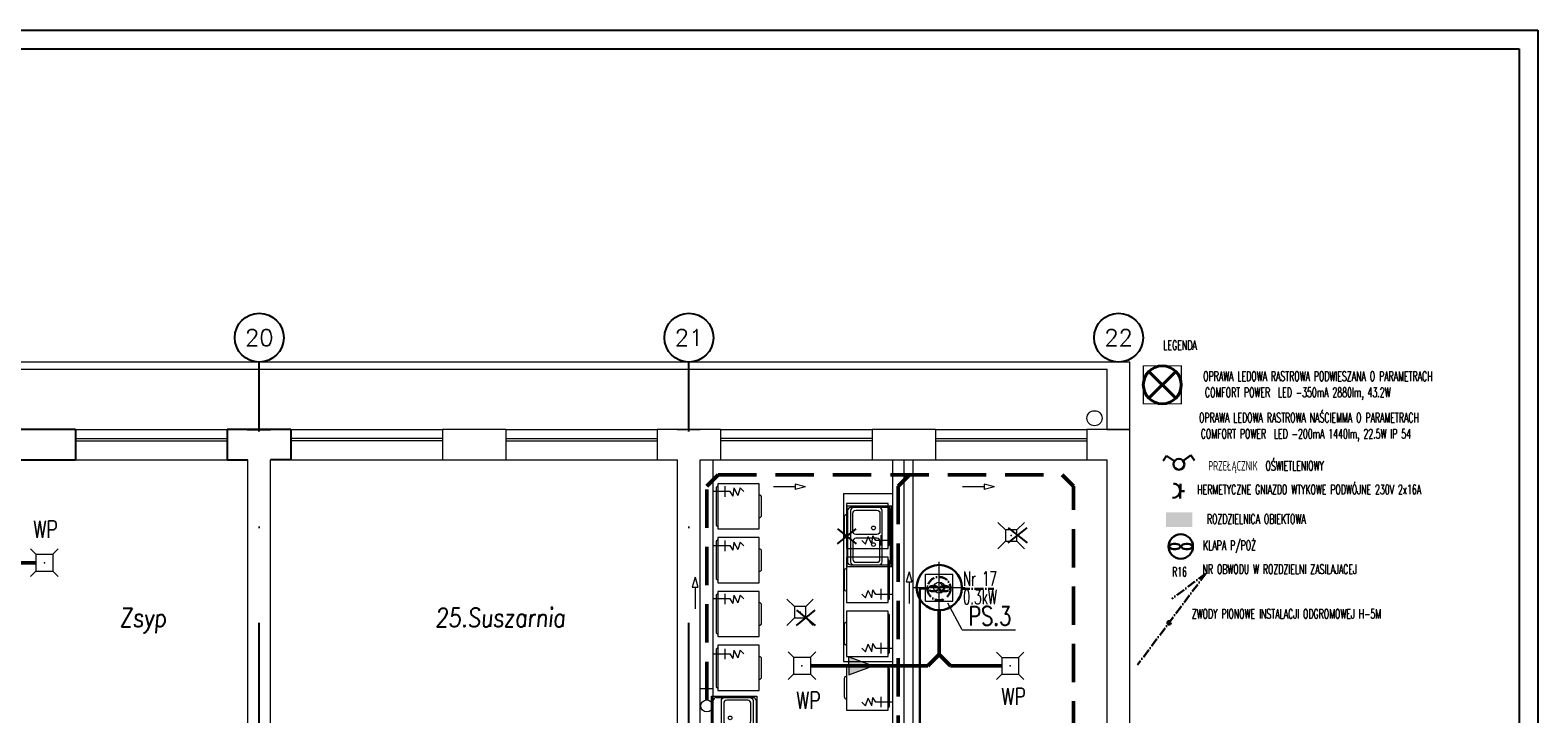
# Model space of a CAD drawing. Header units: millimetres. Extents: x -6513 to 30474, y -6915 to 65597.
# Tile 36 of 256: x 6381 to 8381, y -2676 to -1768. Entities that reach past the tile are written whole.
import ezdxf
from ezdxf.enums import TextEntityAlignment as Align

# ---------------------------------------------------------------- set-up
doc = ezdxf.new("R2010")
doc.units = ezdxf.units.MM
for name, pattern in [('ACAD_ISO10W100', [18, 12, -3, 0, -3]), ('DASHDOTX2', [50.8, 25.4, -12.7, 0, -12.7]), ('DASHEDX2', [38.1, 25.4, -12.7])]:
    doc.linetypes.add(name, pattern=pattern)
doc.layers.add('A-osie', color=8, linetype='DASHDOTX2')
for name, color, linetype, lineweight in [('A_cienka', 8, 'Continuous', 5), ('A_linia przekroj', 8, 'Continuous', 25), ('A_widok', 8, 'Continuous', 13), ('CH-KD-ZEWN-RD', 8, 'Continuous', 20), ('CH-KS-WEWN-ISTN-PRZEWÓD-EL-POMOCNICZE', 8, 'Continuous', 9), ('CH-KS-WEWN-ISTN-PRZYBORY', 8, 'Continuous', 9), ('CH-KS-WEWN-ISTN-PRZYBORY-USUŃ', 8, 'Continuous', 20), ('CH-KS-WEWN-ISTN-PRZYBORY-USUŃ-ZNAK', 8, 'Continuous', 25), ('CH-KS-WEWN-ISTN-WPUST', 8, 'Continuous', 13), ('CH-KS-WEWN-PODEJŚCIA', 8, 'Continuous', 20), ('CH-KS-WEWN-PRZEWÓD-EL-POMOCNICZE', 8, 'Continuous', 20), ('CH-KS-WEWN-PRZEWÓD-NAD-POSADZKĄ', 8, 'DASHEDX2', 50), ('CH-KS-WEWN-PRZEWÓD-POD-POSADZKĄ', 8, 'Continuous', 50), ('CH-KS-WEWN-PRZYBORY', 8, 'Continuous', 20), ('CH-KS-WEWN-URZĄDZENIA', 8, 'Continuous', 20), ('CH-KS-WEWN-URZĄDZENIA-NR', 8, 'Continuous', 25), ('CH-KS-WEWN-URZĄDZENIA-NR-ODNOSNIK', 8, 'Continuous', 13), ('CH-KS-WEWN-WPUST', 8, 'Continuous', 20), ('CH-KS-WEWN-WPUST-NR', 8, 'Continuous', 20), ('CH-W-WEWN-INOX-BATERIE', 8, 'Continuous', 20), ('CH-W-WEWN-INOX-PRZEWÓD-ZIMNA', 8, 'Continuous', 50), ('CH-W-WEWN-ISTN-BATERIE', 8, 'Continuous', 9), ('E_gniazda wtykowe', 1, 'Continuous', 30), ('E_oświetlenie', 1, 'Continuous', 30), ('E_technologia', 1, 'ACAD_ISO10W100', 30), ('R-TABELKA', 8, 'Continuous', 25)]:
    doc.layers.add(name, color=color, linetype=linetype, lineweight=lineweight)
doc.styles.add('ROMANSS', font='romans.shx', dxfattribs={"width": 0.8, "oblique": 5})
doc.styles.add('SIMPLEXD', font='SIMPLEX.SHX', dxfattribs={"width": 0.6})
doc.styles.get("Standard").update_dxf_attribs({"font": 'txt.shx', "width": 0.9})

# ---------------------------------------------------------------- blocks, each defined once
blk = doc.blocks.new('WP')
at = {"layer": 'CH-KS-WEWN-WPUST'}
for p, q in [((-18.3, 18.3), (-11.2, 11.2)), ((-11.2, 11.2), (11.2, 11.2)), ((-11.2, 11.2), (-11.2, -11.2)), ((18.3, 18.3), (11.2, 11.2)), ((11.2, 11.2), (11.2, -11.2)), ((-11.2, -11.2), (-18.3, -18.3)), ((-11.2, -11.2), (11.2, -11.2)), ((11.2, -11.2), (18.3, -18.3))]:
    blk.add_line(p, q, dxfattribs=at)
blk.add_point((0, 0), dxfattribs=at)
blk = doc.blocks.new('WP-istn')
at = {"layer": 'CH-KS-WEWN-ISTN-WPUST'}
for p, q in [((-7.5, 7.5), (-17.5, 17.5)), ((7.5, 7.5), (-7.5, 7.5)), ((-7.5, 7.5), (-7.5, -7.5)), ((7.5, 7.5), (17.5, 17.5)), ((7.5, -7.5), (7.5, 7.5)), ((-7.5, -7.5), (-17.5, -17.5)), ((-7.5, -7.5), (7.5, -7.5)), ((7.5, -7.5), (17.5, -17.5))]:
    blk.add_line(p, q, dxfattribs=at)
blk.add_point((0, 0), dxfattribs=at)
blk = doc.blocks.new('PS-2')
at = {"layer": 'CH-KS-WEWN-URZĄDZENIA', "color": 8, "lineweight": 5}
for p, q in [((0, -34.4), (0, 34.4)), ((-34.4, 0), (34.4, 0))]:
    blk.add_line(p, q, dxfattribs=at)
at = {"layer": 'CH-KS-WEWN-URZĄDZENIA', "color": 8, "lineweight": 13}
for p, q in [((-18, -18), (-18, 18)), ((-18, 18), (18, 18)), ((7.4, 0), (0, 7.4)), ((7.4, 0), (0, -7.4)), ((18, -18), (18, 18)), ((-18, -18), (18, -18))]:
    blk.add_line(p, q, dxfattribs=at)
at = {"layer": 'CH-KS-WEWN-URZĄDZENIA', "lineweight": 30}
blk.add_circle((0, 0), 30, dxfattribs=at)
at = {"layer": 'CH-KS-WEWN-URZĄDZENIA', "color": 8, "lineweight": 13}
blk.add_circle((0, 0), 7.36, dxfattribs=at)
blk = doc.blocks.new('PR-60X60')
at = {"layer": 'CH-KS-WEWN-ISTN-PRZYBORY'}
for points in [[(0.42, 0.63), (0.18, 0.63)], [(0.03, 0.05), (0.05, 0.03), (0.55, 0.03), (0.57, 0.05)]]:
    blk.add_lwpolyline(points, dxfattribs=at)
blk.add_lwpolyline([(0.6, 0.05), (0.6, 0.6), (0, 0.6), (0, 0.05)], close=True, dxfattribs=at)
for centre, start, end in [((0.18, 0.6), 90, 180), ((0.42, 0.6), 0, 90)]:
    blk.add_arc(centre, 0.03, start, end, dxfattribs=at)
blk = doc.blocks.new('ZZ-80-60-USUŃ')
at = {"layer": 'CH-KS-WEWN-ISTN-PRZYBORY-USUŃ'}
for p, q in [((80, 59), (0, 59)), ((2, 54), (2, 5)), ((74, 58), (6, 58)), ((78, 5), (78, 54)), ((6, 1), (74, 1))]:
    blk.add_line(p, q, dxfattribs=at)
blk.add_lwpolyline([(0, 0), (80, 0), (80, 60), (0, 60)], close=True, dxfattribs=at)
for points in [[(2, 43), (2, 9, 0.414214), (6, 5), (74, 5, 0.414214), (78, 9), (78, 43, 0.414214), (74, 47), (6, 47, 0.414214)], [(33.5, 8), (9.5, 8, -0.414214), (5.5, 12), (5.5, 40, -0.414214), (9.5, 44), (33.5, 44, -0.414214), (37.5, 40), (37.5, 12, -0.414214)], [(46.5, 8), (70.5, 8, 0.414214), (74.5, 12), (74.5, 40, 0.414214), (70.5, 44), (46.5, 44, 0.414214), (42.5, 40), (42.5, 12, 0.414214)]]:
    blk.add_lwpolyline(points, format="xyb", close=True, dxfattribs=at)
for centre in [(29, 35.5), (51, 35.5)]:
    blk.add_circle(centre, 2.5, dxfattribs=at)
for centre, start, end in [((6, 54), 90, 180), ((74, 54), 0, 90), ((6, 5), 180, 270), ((74, 5), 270, 0)]:
    blk.add_arc(centre, 4, start, end, dxfattribs=at)
blk = doc.blocks.new('ZZ-80-60-PROJ')
at = {"layer": 'CH-KS-WEWN-PRZYBORY'}
for p, q in [((0, 59), (80, 59)), ((2, 5), (2, 54)), ((6, 58), (74, 58)), ((78, 54), (78, 5)), ((74, 1), (6, 1))]:
    blk.add_line(p, q, dxfattribs=at)
blk.add_lwpolyline([(80, 0), (0, 0), (0, 60), (80, 60)], close=True, dxfattribs=at)
for points in [[(78, 43), (78, 9, -0.414214), (74, 5), (6, 5, -0.414214), (2, 9), (2, 43, -0.414214), (6, 47), (74, 47, -0.414214)], [(33.5, 8), (9.5, 8, -0.414214), (5.5, 12), (5.5, 40, -0.414214), (9.5, 44), (33.5, 44, -0.414214), (37.5, 40), (37.5, 12, -0.414214)], [(46.5, 8), (70.5, 8, 0.414214), (74.5, 12), (74.5, 40, 0.414214), (70.5, 44), (46.5, 44, 0.414214), (42.5, 40), (42.5, 12, 0.414214)]]:
    blk.add_lwpolyline(points, format="xyb", close=True, dxfattribs=at)
for centre in [(29, 35.5), (51, 35.5)]:
    blk.add_circle(centre, 2.5, dxfattribs=at)
for centre, start, end in [((6, 54), 90, 180), ((74, 54), 0, 90), ((6, 5), 180, 270), ((74, 5), 270, 0)]:
    blk.add_arc(centre, 4, start, end, dxfattribs=at)
blk = doc.blocks.new('raster')
at = {"layer": 'E_oświetlenie', "lineweight": 40}
for p, q in [((-21.2, 21.2), (21.2, -21.2)), ((21.2, 21.2), (-21.2, -21.2))]:
    blk.add_line(p, q, dxfattribs=at)
at = {"layer": 'E_oświetlenie', "const_width": 2}
blk.add_lwpolyline([(-30, -30), (30, -30), (30, 30), (-30, 30)], close=True, dxfattribs=at)
at = {"layer": 'E_oświetlenie', "lineweight": 40}
blk.add_circle((0, 0), 30, dxfattribs=at)
blk = doc.blocks.new('gw1')
at = {"layer": 'E_gniazda wtykowe'}
for p, q in [((99083.8, 55839.3), (99080.1, 55839.3)), ((99083.8, 55833.1), (99083.8, 55845.4))]:
    blk.add_line(p, q, dxfattribs=at)
blk.add_arc((99089.8, 55839), 6.04, 87.7958, 267.7958, dxfattribs=at)

msp = doc.modelspace()

# ---------------------------------------------------------------- hatches: boundary and pattern name
at = {"layer": 'CH-KS-WEWN-PRZEWÓD-EL-POMOCNICZE', "ltscale": 10}
msp.add_hatch(color=256, dxfattribs=at).paths.add_polyline_path([(7467.399, -2599.873), (7467.441, -2611.695), (7467.483, -2623.517), (7499.457, -2611.581)])
at = {"layer": 'E_oświetlenie'}
for points in [[(7888.317, -2418.034), (7923.123, -2418.034), (7923.123, -2407.954), (7888.317, -2407.954)], [(7888.317, -2427.421), (7923.123, -2427.421), (7923.123, -2417.341), (7888.317, -2417.341)]]:
    msp.add_hatch(color=256, dxfattribs=at).paths.add_polyline_path(points)

# ---------------------------------------------------------------- linework, layer by layer
at = {"layer": 'A-osie', "ltscale": 10}
for p, q in [((6685.208, -3825.041), (6685.208, -2208.608)), ((7255.208, -3825.041), (7255.208, -2208.608))]:
    msp.add_line(p, q, dxfattribs=at)
at = {"layer": 'A-osie', "linetype": 'Continuous'}
for centre in [(6685.208, -2176.108), (7255.208, -2176.108), (7825.208, -2176.108)]:
    msp.add_circle(centre, 32.5, dxfattribs=at)
at = {"layer": 'A_cienka'}
for p, q in [((6099.152, -2208.081), (7840.208, -2208.081)), ((6099.152, -2218.081), (7810.208, -2218.081)), ((7810.208, -2297.868), (7810.208, -2218.081)), ((7840.208, -2298.081), (7840.208, -2208.081)), ((6441.585, -2298.081), (6642.585, -2298.081)), ((6727.208, -2298.081), (6928.208, -2298.081)), ((7012.208, -2298.081), (7213.208, -2298.081)), ((7297.208, -2298.081), (7498.208, -2298.081)), ((7582.208, -2298.081), (7783.208, -2298.081)), ((6441.585, -2310.081), (6642.585, -2310.081)), ((6441.585, -2313.081), (6642.585, -2313.081)), ((6928.208, -2310.081), (6727.208, -2310.081)), ((6928.208, -2313.081), (6727.208, -2313.081)), ((7012.208, -2310.081), (7213.208, -2310.081)), ((7012.208, -2313.081), (7213.208, -2313.081)), ((7498.208, -2310.081), (7297.208, -2310.081)), ((7498.208, -2313.081), (7297.208, -2313.081)), ((7582.208, -2310.081), (7783.208, -2310.081)), ((7582.208, -2313.081), (7783.208, -2313.081)), ((6441.585, -2338.081), (6642.585, -2338.081)), ((6727.208, -2338.081), (6928.208, -2338.081)), ((7012.208, -2338.081), (7213.208, -2338.081)), ((7287.208, -2885.081), (7287.208, -2338.081)), ((7297.208, -2338.081), (7498.208, -2338.081)), ((7525.208, -2338.081), (7525.208, -2712.335)), ((7582.208, -2338.081), (7783.208, -2338.081)), ((7460.208, -2383.081), (7460.208, -2606.081)), ((7460.208, -2383.081), (7525.208, -2383.081)), ((7460.208, -2606.081), (7525.208, -2606.081)), ((7270.208, -2642.081), (7287.208, -2642.081))]:
    msp.add_line(p, q, dxfattribs=at)
at = {"layer": 'A_linia przekroj', "ltscale": 10}
for p, q in [((6441.585, -2298.081), (6357.585, -2298.081)), ((6441.585, -2298.081), (6441.585, -2338.081)), ((6642.585, -2298.081), (6642.585, -2338.081)), ((6726.585, -2298.081), (6642.585, -2298.081)), ((6725.962, -2298.081), (6668.962, -2298.081)), ((6727.208, -2298.081), (6670.208, -2298.081)), ((6727.208, -2298.081), (6727.208, -2338.081)), ((6357.585, -2338.081), (6441.585, -2338.081)), ((6642.585, -2338.081), (6670.208, -2338.081)), ((6727.208, -2338.081), (6700.208, -2338.081))]:
    msp.add_line(p, q, dxfattribs=at)
at = {"layer": 'A_linia przekroj'}
for p, q in [((6668.962, -2298.081), (6698.962, -2298.081)), ((6670.208, -2298.081), (6700.208, -2298.081)), ((6670.208, -2298.081), (6700.208, -2298.081))]:
    msp.add_line(p, q, dxfattribs=at)
at = {"layer": 'A_widok', "ltscale": 5}
for p, q in [((6928.208, -2298.081), (6928.208, -2338.081)), ((7012.208, -2298.081), (6928.208, -2298.081)), ((7012.208, -2298.081), (7012.208, -2338.081)), ((7213.208, -2298.081), (7213.208, -2338.081)), ((7297.208, -2298.081), (7213.208, -2298.081)), ((7239.585, -2298.081), (7269.585, -2298.081)), ((7296.585, -2298.081), (7239.585, -2298.081)), ((7240.208, -2298.081), (7270.208, -2298.081)), ((7240.208, -2298.081), (7270.208, -2298.081)), ((7297.208, -2298.081), (7240.208, -2298.081)), ((7297.208, -2298.081), (7297.208, -2338.081)), ((7297.208, -2298.081), (7297.208, -2338.081)), ((7498.208, -2298.081), (7498.208, -2338.081)), ((7582.208, -2298.081), (7498.208, -2298.081)), ((7582.208, -2298.081), (7582.208, -2338.081)), ((7783.208, -2298.081), (7783.208, -2338.081)), ((7840.208, -2298.081), (7783.208, -2298.081)), ((7809.585, -2298.081), (7839.585, -2298.081)), ((7840.208, -2298.081), (7809.585, -2298.081)), ((7810.208, -2298.081), (7835.208, -2298.081)), ((7840.208, -3714.081), (7840.208, -2298.081)), ((6670.208, -2900.081), (6670.208, -2338.081)), ((6700.208, -2900.081), (6700.208, -2338.081)), ((6928.208, -2338.081), (7012.208, -2338.081)), ((7213.208, -2338.081), (7240.208, -2338.081)), ((7240.208, -2900.081), (7240.208, -2338.081)), ((7270.208, -2900.081), (7270.208, -2338.081)), ((7270.208, -2338.081), (7297.208, -2338.081)), ((7498.208, -2338.081), (7582.208, -2338.081)), ((7540.208, -2338.081), (7540.208, -2815.081)), ((7552.208, -2338.081), (7552.208, -2815.081)), ((7783.208, -2338.081), (7810.208, -2338.081)), ((7810.208, -3674.081), (7810.208, -2338.081)), ((7810.208, -3674.081), (7810.208, -2338.081))]:
    msp.add_line(p, q, dxfattribs=at)
at = {"layer": 'CH-KD-ZEWN-RD', "ltscale": 10}
msp.add_circle((7793.259, -2283.045), 10, dxfattribs=at)
at = {"layer": 'CH-KS-WEWN-ISTN-PRZEWÓD-EL-POMOCNICZE', "ltscale": 5}
msp.add_circle((7587.208, -2507.901), 30, dxfattribs=at)
at = {"layer": 'CH-KS-WEWN-ISTN-PRZYBORY-USUŃ-ZNAK'}
for p, q in [((7452.105, -2429.758), (7477.105, -2449.758)), ((7452.105, -2449.758), (7477.105, -2429.758)), ((7678.842, -2428.643), (7703.842, -2448.643)), ((7678.842, -2448.643), (7703.842, -2428.643)), ((7397.725, -2538.081), (7422.725, -2558.081)), ((7397.725, -2558.081), (7422.725, -2538.081))]:
    msp.add_line(p, q, dxfattribs=at)
at = {"layer": 'CH-KS-WEWN-PODEJŚCIA', "ltscale": 10, "extrusion": (-1.29885e-05, -7.54363e-06, 1)}
msp.add_circle((7278.853, -2665.05, -0.074), 8, dxfattribs=at)
at = {"layer": 'CH-KS-WEWN-PRZEWÓD-EL-POMOCNICZE', "ltscale": 10}
for p, q in [((7396.308, -2374.198), (7367.554, -2374.198)), ((7396.308, -2370.598), (7396.308, -2377.798)), ((7409.743, -2374.198), (7396.308, -2370.598)), ((7409.743, -2374.198), (7396.308, -2377.798)), ((7647.031, -2374.198), (7618.277, -2374.198)), ((7647.031, -2370.598), (7647.031, -2377.798)), ((7660.467, -2374.198), (7647.031, -2370.598)), ((7660.467, -2374.198), (7647.031, -2377.798)), ((7263.31, -2493.857), (7259.71, -2507.292)), ((7263.31, -2493.857), (7266.91, -2507.292)), ((7547.16, -2486.765), (7543.56, -2500.201)), ((7547.16, -2486.765), (7550.76, -2500.201)), ((7259.71, -2507.292), (7266.91, -2507.292)), ((7263.31, -2507.292), (7263.309, -2536.046)), ((7543.56, -2500.201), (7550.76, -2500.201)), ((7547.16, -2500.201), (7547.16, -2528.955))]:
    msp.add_line(p, q, dxfattribs=at)
for points in [[(7467.441, -2611.695), (7467.399, -2599.873), (7499.457, -2611.581)], [(7467.441, -2611.695), (7467.483, -2623.517), (7499.457, -2611.581)]]:
    msp.add_lwpolyline(points, dxfattribs=at)
at = {"layer": 'CH-KS-WEWN-PRZEWÓD-NAD-POSADZKĄ', "ltscale": 2}
for p, q in [((7293.853, -2358.081), (7278.853, -2373.081)), ((7293.853, -2358.081), (7750.208, -2358.081)), ((7547.936, -2358.081), (7532.936, -2373.081)), ((7750.208, -2358.081), (7765.208, -2373.081)), ((7278.853, -2657.05), (7278.853, -2373.081)), ((7532.936, -2373.081), (7532.936, -2742.735)), ((7765.208, -3624.081), (7765.208, -2373.081))]:
    msp.add_line(p, q, dxfattribs=at)
at = {"layer": 'CH-KS-WEWN-PRZEWÓD-POD-POSADZKĄ'}
for p, q in [((6388.958, -2474.831), (6225.208, -2474.831)), ((7587.208, -2537.901), (7587.208, -2596.581)), ((7587.208, -2596.581), (7572.208, -2611.581)), ((7587.208, -2596.581), (7602.208, -2611.581)), ((7572.208, -2611.581), (7416.458, -2611.581)), ((7670.076, -2611.581), (7602.208, -2611.581))]:
    msp.add_line(p, q, dxfattribs=at)
at = {"layer": 'CH-KS-WEWN-URZĄDZENIA-NR-ODNOSNIK'}
for q in [(7598.596, -2528.77), (7688.616, -2564.194)]:
    msp.add_line((7617.8, -2564.194), q, dxfattribs=at)
at = {"layer": 'CH-W-WEWN-INOX-BATERIE'}
for p, q in [((7302.732, -2373.449), (7302.732, -2387.449)), ((7309.62, -2380.148), (7313.663, -2386.322)), ((7314.939, -2375.464), (7313.663, -2386.322)), ((7314.939, -2375.464), (7320.045, -2385.47)), ((7323.237, -2375.464), (7320.045, -2385.47)), ((7323.237, -2375.464), (7328.13, -2380.361)), ((7309.732, -2380.449), (7288.417, -2380.449)), ((7489.645, -2450.132), (7492.836, -2440.126)), ((7497.942, -2450.132), (7492.836, -2440.126)), ((7497.942, -2450.132), (7499.219, -2439.274)), ((7503.261, -2445.448), (7499.219, -2439.274)), ((7510.149, -2452.147), (7510.149, -2438.147)), ((7309.732, -2452.449), (7288.417, -2452.449)), ((7302.732, -2445.449), (7302.732, -2459.449)), ((7309.62, -2452.148), (7313.663, -2458.322)), ((7314.939, -2447.464), (7313.663, -2458.322)), ((7314.939, -2447.464), (7320.045, -2457.47)), ((7323.237, -2447.464), (7320.045, -2457.47)), ((7323.237, -2447.464), (7328.13, -2452.361)), ((7489.645, -2450.132), (7484.751, -2445.235)), ((7503.149, -2445.147), (7524.464, -2445.147)), ((7302.732, -2516.012), (7302.732, -2530.012)), ((7314.939, -2518.027), (7313.663, -2528.885)), ((7314.939, -2518.027), (7320.045, -2528.033)), ((7323.237, -2518.027), (7320.045, -2528.033)), ((7323.237, -2518.027), (7328.13, -2522.924)), ((7489.645, -2521.662), (7484.751, -2516.766)), ((7489.645, -2521.662), (7492.836, -2511.656)), ((7497.942, -2521.662), (7492.836, -2511.656)), ((7497.942, -2521.662), (7499.219, -2510.805)), ((7503.261, -2516.979), (7499.219, -2510.805)), ((7503.149, -2516.677), (7524.464, -2516.677)), ((7510.149, -2523.677), (7510.149, -2509.677)), ((7309.732, -2523.012), (7288.417, -2523.012)), ((7309.62, -2522.711), (7313.663, -2528.885)), ((7309.732, -2596.094), (7288.417, -2596.094)), ((7302.732, -2589.094), (7302.732, -2603.094)), ((7309.62, -2595.793), (7313.663, -2601.967)), ((7314.939, -2591.109), (7313.663, -2601.967)), ((7314.939, -2591.109), (7320.045, -2601.115)), ((7323.237, -2591.109), (7320.045, -2601.115)), ((7323.237, -2591.109), (7328.13, -2596.006)), ((7489.645, -2593.193), (7484.751, -2588.296)), ((7489.645, -2593.193), (7492.836, -2583.187)), ((7497.942, -2593.193), (7492.836, -2583.187)), ((7497.942, -2593.193), (7499.219, -2582.335)), ((7503.261, -2588.509), (7499.219, -2582.335)), ((7503.149, -2588.208), (7524.464, -2588.208)), ((7510.149, -2595.208), (7510.149, -2581.208)), ((7489.645, -2664.724), (7484.751, -2659.827)), ((7489.645, -2664.724), (7492.836, -2654.717)), ((7497.942, -2664.724), (7492.836, -2654.717)), ((7497.942, -2664.724), (7499.219, -2653.866)), ((7503.261, -2660.04), (7499.219, -2653.866)), ((7503.149, -2659.739), (7524.464, -2659.739)), ((7510.149, -2666.739), (7510.149, -2652.739))]:
    msp.add_line(p, q, dxfattribs=at)
at = {"layer": 'CH-W-WEWN-ISTN-BATERIE'}
for p, q in [((7302.732, -2373.449), (7302.732, -2387.449)), ((7309.62, -2380.148), (7313.663, -2386.322)), ((7314.939, -2375.464), (7313.663, -2386.322)), ((7314.939, -2375.464), (7320.045, -2385.47)), ((7323.237, -2375.464), (7320.045, -2385.47)), ((7323.237, -2375.464), (7328.13, -2380.361)), ((7309.732, -2380.449), (7288.417, -2380.449)), ((7489.645, -2450.132), (7492.836, -2440.126)), ((7497.942, -2450.132), (7492.836, -2440.126)), ((7497.942, -2450.132), (7499.219, -2439.274)), ((7503.261, -2445.448), (7499.219, -2439.274)), ((7510.149, -2452.147), (7510.149, -2438.147)), ((7309.732, -2452.449), (7288.417, -2452.449)), ((7302.732, -2445.449), (7302.732, -2459.449)), ((7309.62, -2452.148), (7313.663, -2458.322)), ((7314.939, -2447.464), (7313.663, -2458.322)), ((7314.939, -2447.464), (7320.045, -2457.47)), ((7323.237, -2447.464), (7320.045, -2457.47)), ((7323.237, -2447.464), (7328.13, -2452.361)), ((7489.645, -2450.132), (7484.751, -2445.235)), ((7503.149, -2445.147), (7524.464, -2445.147)), ((7302.732, -2516.012), (7302.732, -2530.012)), ((7314.939, -2518.027), (7313.663, -2528.885)), ((7314.939, -2518.027), (7320.045, -2528.033)), ((7323.237, -2518.027), (7320.045, -2528.033)), ((7323.237, -2518.027), (7328.13, -2522.924)), ((7489.645, -2521.662), (7484.751, -2516.766)), ((7489.645, -2521.662), (7492.836, -2511.656)), ((7497.942, -2521.662), (7492.836, -2511.656)), ((7497.942, -2521.662), (7499.219, -2510.805)), ((7503.261, -2516.979), (7499.219, -2510.805)), ((7503.149, -2516.677), (7524.464, -2516.677)), ((7510.149, -2523.677), (7510.149, -2509.677)), ((7309.732, -2523.012), (7288.417, -2523.012)), ((7309.62, -2522.711), (7313.663, -2528.885)), ((7309.732, -2596.094), (7288.417, -2596.094)), ((7302.732, -2589.094), (7302.732, -2603.094)), ((7309.62, -2595.793), (7313.663, -2601.967)), ((7314.939, -2591.109), (7313.663, -2601.967)), ((7314.939, -2591.109), (7320.045, -2601.115)), ((7323.237, -2591.109), (7320.045, -2601.115)), ((7323.237, -2591.109), (7328.13, -2596.006)), ((7489.645, -2593.193), (7484.751, -2588.296)), ((7489.645, -2593.193), (7492.836, -2583.187)), ((7497.942, -2593.193), (7492.836, -2583.187)), ((7497.942, -2593.193), (7499.219, -2582.335)), ((7503.261, -2588.509), (7499.219, -2582.335)), ((7503.149, -2588.208), (7524.464, -2588.208)), ((7510.149, -2595.208), (7510.149, -2581.208)), ((7489.645, -2664.724), (7484.751, -2659.827)), ((7489.645, -2664.724), (7492.836, -2654.717)), ((7497.942, -2664.724), (7492.836, -2654.717)), ((7497.942, -2664.724), (7499.219, -2653.866)), ((7503.261, -2660.04), (7499.219, -2653.866)), ((7503.149, -2659.739), (7524.464, -2659.739)), ((7510.149, -2666.739), (7510.149, -2652.739))]:
    msp.add_line(p, q, dxfattribs=at)
at = {"layer": 'E_oświetlenie'}
for p, q in [((7888.959, -2332.887), (7884.258, -2339.664)), ((7899.251, -2340.028), (7888.959, -2332.887)), ((7910.973, -2339.431), (7921.218, -2332.223)), ((7921.218, -2332.223), (7925.964, -2338.968)), ((7906.428, -2451.894), (7908.953, -2454.812)), ((7908.953, -2451.894), (7906.428, -2454.812)), ((7572.333, -2509.221), (7561.498, -2509.221)), ((7561.498, -2509.221), (7561.498, -3058.081))]:
    msp.add_line(p, q, dxfattribs=at)
for centre, radius in [((7905.21, -2344.161), 7.252), ((7907.691, -2453.353), 16.199)]:
    msp.add_circle(centre, radius, dxfattribs=at)
for centre, start_param, end_param in [((7899.682, -2453.353), 3.54986568, 9.01650493), ((7915.699, -2453.353), 0.40827303, 5.87491228)]:
    msp.add_ellipse(centre, major_axis=(-7.35, 0), ratio=0.5, start_param=start_param, end_param=end_param, dxfattribs=at)
at = {"layer": 'E_technologia'}
for p, q in [((7941.014, -2489.085), (7850.42, -2610.453)), ((7941.014, -2489.085), (7895.684, -2522.969)), ((7585.758, -2507.832), (7588.162, -2510.611)), ((7588.162, -2507.832), (7585.758, -2510.611)), ((7615.929, -2509.519), (7659.703, -2509.519))]:
    msp.add_line(p, q, dxfattribs=at)
for centre, radius in [((7586.96, -2509.221), 15.427), ((7892.246, -2554.627), 2.377)]:
    msp.add_circle(centre, radius, dxfattribs=at)
for centre, start_param, end_param in [((7579.333, -2509.221), 3.54986568, 9.01650493), ((7594.587, -2509.221), 0.40827303, 5.87491228)]:
    msp.add_ellipse(centre, major_axis=(-7, 0), ratio=0.5, start_param=start_param, end_param=end_param, dxfattribs=at)
at = {"layer": 'R-TABELKA'}
for p, q in [((-2810.965, -1767.777), (8381.396, -1767.777)), ((8381.396, -1767.777), (8381.396, -4089.895)), ((-2685.965, -1792.777), (8356.396, -1792.777)), ((8356.396, -1792.777), (8356.396, -4064.895))]:
    msp.add_line(p, q, dxfattribs=at)

# ---------------------------------------------------------------- block references
at = {"layer": 'CH-KS-WEWN-ISTN-PRZYBORY', "xscale": 100, "yscale": 100, "zscale": 100}
for p, rotation in [((7288.54, -2369.954), 270), ((7524.341, -2456.111), 90), ((7288.54, -2441.485), 270), ((7524.341, -2527.642), 90), ((7288.54, -2513.016), 270), ((7524.341, -2599.172), 90), ((7288.54, -2584.546), 270), ((7524.341, -2670.703), 90)]:
    msp.add_blockref('PR-60X60', p, dxfattribs=dict(at, rotation=rotation))
at = {"layer": 'CH-KS-WEWN-ISTN-WPUST'}
for p in [(7682.708, -2438.91), (7402.725, -2540.581)]:
    msp.add_blockref('WP-istn', p, dxfattribs=at)
at = {"layer": 'CH-KS-WEWN-PRZYBORY', "rotation": 90}
msp.add_blockref('ZZ-80-60-PROJ', (7345.33, -2731.913), dxfattribs=at)
at = {"layer": 'CH-KS-WEWN-URZĄDZENIA'}
msp.add_blockref('PS-2', (7587.208, -2507.901), dxfattribs=at)
at = {"layer": 'CH-KS-WEWN-WPUST', "ltscale": 10}
for p in [(6400.208, -2474.831), (7405.208, -2611.581), (7681.326, -2611.83)]:
    msp.add_blockref('WP', p, dxfattribs=at)
at = {"layer": 'CH-W-WEWN-INOX-PRZEWÓD-ZIMNA', "rotation": 270}
msp.add_blockref('ZZ-80-60-USUŃ', (7464.605, -2399.758), dxfattribs=at)
at = {"layer": 'E_oświetlenie', "lineweight": 40, "xscale": 0.8399999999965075, "yscale": 0.8400000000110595, "zscale": 0.8399999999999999, "rotation": 180}
msp.add_blockref('raster', (7883.206, -2238.697), dxfattribs=at)
at = {"layer": 'E_oświetlenie', "xscale": 1.575000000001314, "yscale": 1.575000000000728, "zscale": 1.575, "rotation": 178.7624398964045}
msp.add_blockref('gw1', (165826.959, 82176.062), dxfattribs=at)

# ---------------------------------------------------------------- texts
at = {"layer": 'A-osie', "linetype": 'Continuous'}
for s, p in [('20', (6685.208, -2176.108)), ('21', (7255.208, -2176.108)), ('22', (7825.208, -2176.108))]:
    msp.add_text(s, height=22, dxfattribs=at).set_placement(p, align=Align.MIDDLE)
at = {"layer": 'A_cienka', "char_height": 25, "width": 294.40196, "attachment_point": 1, "style": 'ROMANSS'}
for s, insert in [('Zsyp', (6499.973, -2535.205)), ('25.Suszarnia', (6918.661, -2535.205))]:
    msp.add_mtext(s, dxfattribs=dict(at, insert=insert))
at = {"layer": 'CH-KS-WEWN-URZĄDZENIA-NR', "style": 'SIMPLEXD', "width": 0.75}
msp.add_text('PS.3', height=25, dxfattribs=at).set_placement((7625.885, -2558.164))
at = {"layer": 'CH-KS-WEWN-WPUST-NR', "ltscale": 10, "style": 'SIMPLEXD', "width": 0.75}
for p in [(6385.521, -2441.777, 0), (7397.669, -2668.967, 0), (7669.761, -2663.738, 0)]:
    msp.add_text('WP', height=22.5, dxfattribs=at).set_placement(p)
at = {"layer": 'E_oświetlenie', "style": 'SIMPLEXD', "width": 0.6}
for s, p in [('LEGENDA', (7884.569, -2192.417)), ('OPRAWA LEDOWA RASTROWA PODWIESZANA O PARAMETRACH  ', (7937.425, -2233.636)), ('COMFORT POWER  LED -350mA 2880lm, 43.2W', (7939.741, -2255.046)), ('OPRAWA LEDOWA RASTROWA NAŚCIEMMA O PARAMETRACH  ', (7931.941, -2288.612)), ('COMFORT POWER  LED -200mA 1440lm, 22.5W IP 54', (7934.257, -2310.022)), ('PRZEŁĄCZNIK  OŚWIETLENIOWY', (7944.215, -2352.51)), ('HERMETYCZNE GNIAZDO WTYKOWE PODWÓJNE 230V 2x16A', (7929.498, -2384.073)), ('ROZDZIELNICA OBIEKTOWA', (7942.414, -2423.187)), ('KLAPA P/POŻ', (7937.2, -2458.053)), ('NR OBWODU W ROZDZIELNI ZASILAJACEJ', (7936.589, -2489.829)), ('R16', (7896.161, -2493.282)), ('ZWODY PIONOWE INSTALACJI ODGROMOWEJ H-5M', (7922.408, -2549.081))]:
    msp.add_text(s, height=12.6, dxfattribs=at).set_placement(p)
at = {"layer": 'E_technologia', "style": 'SIMPLEXD', "width": 0.6}
for s, p in [('Nr 17', (7618.751, -2505.59)), ('0.3kW', (7618.751, -2529.958))]:
    msp.add_text(s, height=19.2, dxfattribs=at).set_placement(p)

doc.saveas('drawing.dxf')
